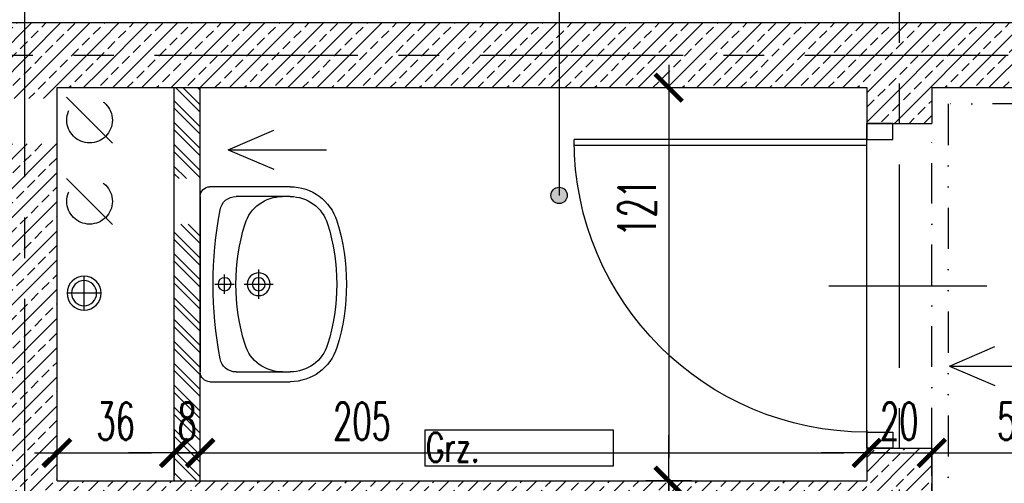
# Model space of a CAD drawing. Extents: x 41755 to 123924, y -112333 to 86187.
# Tile 71 of 256: x 100250 to 100553, y -61897 to -61754. Entities that reach past the tile are written whole.
import ezdxf

# ---------------------------------------------------------------- set-up
doc = ezdxf.new("R2010")
doc.units = 0
doc.header["$LTSCALE"] = 50
for name, pattern in [('00-inst$0$DASHDOT', [1, 0.5, -0.25, 0, -0.25]), ('CENTER', [2, 1.25, -0.25, 0.25, -0.25]), ('DASHDOT', [1, 0.5, -0.25, 0, -0.25]), ('DASHED', [0.75, 0.5, -0.25]), ('DASHED2', [0.375, 0.25, -0.125]), ('DIVIDE', [31.75, 12.7, -6.35, 0, -6.35, 0, -6.35])]:
    doc.linetypes.add(name, pattern=pattern)
doc.layers.get('0').update_dxf_attribs({"color": 101, "linetype": 'CONTINUOUS'})
doc.layers.add('0-pomoc', color=21, linetype='CONTINUOUS', plot=False)
for name, color, linetype in [('Drz---drzwi', 5, 'CONTINUOUS'), ('Ins-co', 2, 'CONTINUOUS'), ('Ins-went', 141, 'CONTINUOUS'), ('Mks-piony', 86, 'CONTINUOUS'), ('Opis-pom', 6, 'CONTINUOUS'), ('Os-osie glowne', 1, 'CENTER'), ('Sc-beton', 7, 'CONTINUOUS'), ('Sc-beton-hatch', 86, 'CONTINUOUS'), ('Sc-cegla pustak-hatch', 8, 'CONTINUOUS'), ('Sc-nadproza kon', 5, 'DASHED2'), ('Sc-silikat', 61, 'CONTINUOUS'), ('Suf-widok', 8, 'CONTINUOUS'), ('Wym-wew', 8, 'CONTINUOUS'), ('Wyp-sanitar', 131, 'CONTINUOUS')]:
    doc.layers.add(name, color=color, linetype=linetype)
doc.styles.add('KA wymiar', font='romans.shx', dxfattribs={"width": 0.6})
doc.styles.add('ROMANS', font='romans', dxfattribs={"width": 0.85})
doc.dimstyles.new('KA wymiar', dxfattribs={"dimscale": 50, "dimtxt": 0.23, "dimasz": 0.14, "dimexe": 0, "dimexo": 0, "dimgap": 0.08, "dimtad": 1, "dimdec": 1, "dimrnd": 0.5, "dimzin": 9, "dimdsep": 46, "dimtxsty": 'KA wymiar', "dimblk1": 'UKOS', "dimblk2": 'UKOS', "dimsah": 1, "dimcen": 0.2, "dimse1": 1, "dimse2": 1, "dimclrd": 256, "dimclre": 256, "dimclrt": 2, "dimadec": 0, "dimazin": 0, "dimtfac": 1, "dimtdec": 1, "dimtix": 1, "dimtmove": 2, "dimatfit": 3, "dimldrblk": 'DOT', "dimfxl": 0, "dimtolj": 1, "dimtzin": 9, "dimarcsym": 0})
pattern_1 = [(45, (48983.4185, 565.478), (-4.49012806, 4.49012806), []), (45, (48987.9087, 565.478), (-4.49012806, 4.49012806), [3.175, -1.5875])]

# ---------------------------------------------------------------- blocks, each defined once
blk = doc.blocks.new('umywalka_60x45')
at = {"ltscale": 25}
for p, q in [((-27, 0), (27, 0)), ((-30, -27.72), (-30, -3)), ((30, -3), (30, -27.72)), ((0, -4.5), (0, -10.5)), ((3, -7.5), (-3, -7.5)), ((-27, -27.72), (-27, -11.03)), ((27, -11.03), (27, -27.72)), ((0, -13.5), (0, -22.5)), ((4.5, -18), (-4.5, -18))]:
    blk.add_line(p, q, dxfattribs=at)
for centre, radius in [((0, -7.5), 2), ((0, -18), 3.5), ((0, -18), 2)]:
    blk.add_circle(centre, radius, dxfattribs=at)
for centre, radius, start, end in [((27, -3), 3, 0, 90), ((-27, -3), 3, 90, 180), ((0, -129.43), 125.43, 79.4737, 100.5263), ((-22, -11.03), 5, 100.5263, 180), ((22, -11.03), 5, 0, 79.4737), ((0, -73.4), 62.4, 72.6871, 107.3129), ((-15, -25.28), 12, 107.3129, 180), ((15, -25.28), 12, 0, 72.6871), ((-15, -27.72), 15, 180, 252.6871), ((-15, -27.72), 12, 180, 252.6871), ((15, -27.72), 12, 287.3129, 0), ((15, -27.72), 15, 287.3129, 0), ((0, 20.4), 62.4, 252.6871, 287.3129), ((0, 20.4), 65.4, 252.6871, 287.3129)]:
    blk.add_arc(centre, radius, start, end, dxfattribs=at)
blk = doc.blocks.new('_0630_DRZWI_90')
at = {"ltscale": 7}
for p, q in [((5, 8), (5, 98)), ((6.8, 8), (6.8, 97.98))]:
    blk.add_line(p, q, dxfattribs=at)
at = {"ltscale": 25}
for p, q in [((50, 19.7), (50, -28.9)), ((5, 8), (0, 8)), ((0, 8), (5, 8)), ((0, 0), (0, 8)), ((95, 8), (5, 8)), ((5, 8), (5, 0)), ((95, 8), (95, 0)), ((100, 8), (95, 8)), ((100, 0), (100, 8)), ((5, 0), (0, 0)), ((5, 0), (0, 0)), ((95, 0), (100, 0)), ((95, 0), (100, 0))]:
    blk.add_line(p, q, dxfattribs=at)
at = {"ltscale": 7}
blk.add_arc((5, 8), 90, 0, 90, dxfattribs=at)
blk = doc.blocks.new('_STRZAŁKA_WENT')
for q in [(-6.02, -14.01), (0, -30.24), (6.02, -14.01)]:
    blk.add_line((0, 0), q)
blk = doc.blocks.new('UKOS')
at = {"color": 1}
blk.add_line((0, 1), (0, -1), dxfattribs=at)
at = {"color": 8}
blk.add_line((1, 0), (-1, 0), dxfattribs=at)
at = {"color": 1, "const_width": 0.2}
blk.add_lwpolyline([(0.599, 0.599), (-0.599, -0.599)], dxfattribs=at)
blk = doc.blocks.new('*D2456')
at = {"layer": 'Wym-wew', "lineweight": -2}
for p, q in [((100234.97, -62403.45), (100227.97, -62403.45)), ((100241.97, -62403.45), (100261.97, -62403.45)), ((100268.97, -62403.45), (100275.97, -62403.45))]:
    blk.add_line(p, q, dxfattribs=at)
at = {"layer": 'Wym-wew', "lineweight": -2, "xscale": 7.000000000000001, "yscale": 7.000000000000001, "zscale": 7.000000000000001}
blk.add_blockref('UKOS', (100241.97, -62403.45), dxfattribs=at)
at = {"layer": 'Wym-wew', "lineweight": -2, "xscale": 7.000000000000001, "yscale": 7.000000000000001, "zscale": 7.000000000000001, "rotation": 180}
blk.add_blockref('UKOS', (100261.97, -62403.45), dxfattribs=at)
at = {"layer": 'Wym-wew', "color": 2, "insert": (100251.97, -62393.7), "char_height": 11.5, "attachment_point": 5, "style": 'KA wymiar'}
blk.add_mtext('\\A1;20', dxfattribs=at)
blk = doc.blocks.new('_Dot')
at = {"layer": '0-pomoc', "color": 0, "lineweight": -2}
blk.add_line((-0.5, 0), (-1, 0), dxfattribs=at)
at = {"layer": '0-pomoc', "color": 0, "const_width": 0.5}
blk.add_lwpolyline([(-0.25, 0, 1), (0.25, 0, 1)], format="xyb", close=True, dxfattribs=at)
blk = doc.blocks.new('*D2481')
at = {"layer": 'Wym-wew', "lineweight": -2}
blk.add_line((100268.97, -61887.46), (100290.97, -61887.46), dxfattribs=at)
at = {"layer": 'Wym-wew', "lineweight": -2, "xscale": 7.000000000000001, "yscale": 7.000000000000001, "zscale": 7.000000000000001, "rotation": 180}
blk.add_blockref('UKOS', (100261.97, -61887.46), dxfattribs=at)
at = {"layer": 'Wym-wew', "lineweight": -2, "xscale": 7.000000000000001, "yscale": 7.000000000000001, "zscale": 7.000000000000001}
blk.add_blockref('UKOS', (100297.97, -61887.46), dxfattribs=at)
at = {"layer": 'Wym-wew', "color": 2, "insert": (100279.97, -61877.71), "char_height": 11.5, "attachment_point": 5, "style": 'KA wymiar'}
blk.add_mtext('\\A1;36', dxfattribs=at)
blk = doc.blocks.new('*D2482')
at = {"layer": 'Wym-wew', "lineweight": -2}
for p, q in [((100290.97, -61887.46), (100283.97, -61887.46)), ((100297.97, -61887.46), (100305.97, -61887.46)), ((100312.97, -61887.46), (100319.97, -61887.46))]:
    blk.add_line(p, q, dxfattribs=at)
at = {"layer": 'Wym-wew', "lineweight": -2, "xscale": 7.000000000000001, "yscale": 7.000000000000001, "zscale": 7.000000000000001}
blk.add_blockref('UKOS', (100297.97, -61887.46), dxfattribs=at)
at = {"layer": 'Wym-wew', "lineweight": -2, "xscale": 7.000000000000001, "yscale": 7.000000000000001, "zscale": 7.000000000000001, "rotation": 180}
blk.add_blockref('UKOS', (100305.97, -61887.46), dxfattribs=at)
at = {"layer": 'Wym-wew', "color": 2, "insert": (100301.97, -61877.71), "char_height": 11.5, "attachment_point": 5, "style": 'KA wymiar'}
blk.add_mtext('\\A1;8', dxfattribs=at)
blk = doc.blocks.new('*D2483')
at = {"layer": 'Wym-wew', "lineweight": -2}
blk.add_line((100312.97, -61887.46), (100503.97, -61887.46), dxfattribs=at)
at = {"layer": 'Wym-wew', "lineweight": -2, "xscale": 7.000000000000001, "yscale": 7.000000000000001, "zscale": 7.000000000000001, "rotation": 180}
blk.add_blockref('UKOS', (100305.97, -61887.46), dxfattribs=at)
at = {"layer": 'Wym-wew', "lineweight": -2, "xscale": 7.000000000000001, "yscale": 7.000000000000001, "zscale": 7.000000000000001}
blk.add_blockref('UKOS', (100510.97, -61887.46), dxfattribs=at)
at = {"layer": 'Wym-wew', "color": 2, "insert": (100355.73, -61877.71), "char_height": 11.5, "attachment_point": 5, "style": 'KA wymiar'}
blk.add_mtext('\\A1;205', dxfattribs=at)
blk = doc.blocks.new('*D2484')
at = {"layer": 'Wym-wew', "lineweight": -2}
for p, q in [((100503.97, -61887.46), (100496.97, -61887.46)), ((100510.97, -61887.46), (100530.97, -61887.46)), ((100537.97, -61887.46), (100544.97, -61887.46))]:
    blk.add_line(p, q, dxfattribs=at)
at = {"layer": 'Wym-wew', "lineweight": -2, "xscale": 7.000000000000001, "yscale": 7.000000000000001, "zscale": 7.000000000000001}
blk.add_blockref('UKOS', (100510.97, -61887.46), dxfattribs=at)
at = {"layer": 'Wym-wew', "lineweight": -2, "xscale": 7.000000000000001, "yscale": 7.000000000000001, "zscale": 7.000000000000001, "rotation": 180}
blk.add_blockref('UKOS', (100530.97, -61887.46), dxfattribs=at)
at = {"layer": 'Wym-wew', "color": 2, "insert": (100520.97, -61877.71), "char_height": 11.5, "attachment_point": 5, "style": 'KA wymiar'}
blk.add_mtext('\\A1;20', dxfattribs=at)
blk = doc.blocks.new('*D2485')
at = {"layer": 'Wym-wew', "lineweight": -2}
blk.add_line((100537.97, -61887.46), (100575.97, -61887.46), dxfattribs=at)
at = {"layer": 'Wym-wew', "lineweight": -2, "xscale": 7.000000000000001, "yscale": 7.000000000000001, "zscale": 7.000000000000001, "rotation": 180}
blk.add_blockref('UKOS', (100530.97, -61887.46), dxfattribs=at)
at = {"layer": 'Wym-wew', "lineweight": -2, "xscale": 7.000000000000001, "yscale": 7.000000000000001, "zscale": 7.000000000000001}
blk.add_blockref('UKOS', (100582.97, -61887.46), dxfattribs=at)
at = {"layer": 'Wym-wew', "color": 2, "insert": (100556.97, -61877.71), "char_height": 11.5, "attachment_point": 5, "style": 'KA wymiar'}
blk.add_mtext('\\A1;52', dxfattribs=at)
blk = doc.blocks.new('*D2493')
at = {"layer": 'Wym-wew', "lineweight": -2}
blk.add_line((100537.97, -61903.81), (100783.97, -61903.81), dxfattribs=at)
at = {"layer": 'Wym-wew', "lineweight": -2, "xscale": 7.000000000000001, "yscale": 7.000000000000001, "zscale": 7.000000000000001, "rotation": 180}
blk.add_blockref('UKOS', (100530.97, -61903.81), dxfattribs=at)
at = {"layer": 'Wym-wew', "lineweight": -2, "xscale": 7.000000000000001, "yscale": 7.000000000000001, "zscale": 7.000000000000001}
blk.add_blockref('UKOS', (100790.97, -61903.81), dxfattribs=at)
at = {"layer": 'Wym-wew', "color": 2, "insert": (100660.97, -61894.06), "char_height": 11.5, "attachment_point": 5, "style": 'KA wymiar'}
blk.add_mtext('\\A1;260', dxfattribs=at)
blk = doc.blocks.new('*D2494')
at = {"layer": 'Wym-wew', "lineweight": -2}
blk.add_line((100605.96, -61782.03), (100605.96, -62243.03), dxfattribs=at)
at = {"layer": 'Wym-wew', "lineweight": -2, "xscale": 7.000000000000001, "yscale": 7.000000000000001, "zscale": 7.000000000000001}
for p, rotation in [((100605.96, -61775.03), 90), ((100605.96, -62250.03), 270)]:
    blk.add_blockref('UKOS', p, dxfattribs=dict(at, rotation=rotation))
at = {"layer": 'Wym-wew', "color": 2, "insert": (100596.21, -62012.53), "char_height": 11.5, "attachment_point": 5, "rotation": 90, "style": 'KA wymiar'}
blk.add_mtext('\\A1;475', dxfattribs=at)
blk = doc.blocks.new('*D2562')
at = {"layer": 'Wym-wew', "lineweight": -2}
blk.add_line((100450.06, -61782.03), (100450.06, -61889.03), dxfattribs=at)
at = {"layer": 'Wym-wew', "lineweight": -2, "xscale": 7.000000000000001, "yscale": 7.000000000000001, "zscale": 7.000000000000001}
for p, rotation in [((100450.06, -61775.03), 90), ((100450.06, -61896.03), 270)]:
    blk.add_blockref('UKOS', p, dxfattribs=dict(at, rotation=rotation))
at = {"layer": 'Wym-wew', "color": 2, "insert": (100440.31, -61812.01), "char_height": 11.5, "attachment_point": 5, "rotation": 90, "style": 'KA wymiar'}
blk.add_mtext('\\A1;121', dxfattribs=at)
blk = doc.blocks.new('*D2563')
at = {"layer": 'Wym-wew', "lineweight": -2}
for p, q in [((100450.06, -61889.03), (100450.06, -61882.03)), ((100450.06, -61896.03), (100450.06, -61916.03)), ((100450.06, -61923.03), (100450.06, -61930.03))]:
    blk.add_line(p, q, dxfattribs=at)
at = {"layer": 'Wym-wew', "lineweight": -2, "xscale": 7.000000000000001, "yscale": 7.000000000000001, "zscale": 7.000000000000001}
for p, rotation in [((100450.06, -61896.03), 270), ((100450.06, -61916.03), 90)]:
    blk.add_blockref('UKOS', p, dxfattribs=dict(at, rotation=rotation))
at = {"layer": 'Wym-wew', "color": 2, "insert": (100440.31, -61906.03), "char_height": 11.5, "attachment_point": 5, "rotation": 90, "style": 'KA wymiar'}
blk.add_mtext('\\A1;20', dxfattribs=at)
blk = doc.blocks.new('ks110')
at = {"layer": 'Mks-piony', "color": 8, "linetype": '00-inst$0$DASHDOT', "ltscale": 5}
for p, q in [((661.74, 3062.23), (661.74, 3077.23)), ((654.24, 3069.73), (669.24, 3069.73))]:
    blk.add_line(p, q, dxfattribs=at)
at = {"layer": 'Mks-piony', "color": 8}
blk.add_circle((661.74, 3069.73), 7.5, dxfattribs=at)
at = {"layer": 'Mks-piony'}
blk.add_circle((661.74, 3069.73), 5.5, dxfattribs=at)

msp = doc.modelspace()

# ---------------------------------------------------------------- hatches: boundary and pattern name
at = {"layer": 'Opis-pom'}
h = msp.add_hatch(color=256, dxfattribs=at)
edge = h.paths.add_edge_path()
edge.add_arc((100416.368, -61808.185), 2.5, 0, 360)
at = {"layer": 'Sc-beton-hatch'}
h = msp.add_hatch(dxfattribs=at)
h.set_pattern_fill('ANSI33', color=256, style=0)
h.set_pattern_definition(pattern_1)
h.paths.add_polyline_path([(100251.966, -61765.031), (99978.966, -61765.031), (99978.966, -61775.031), (100241.966, -61775.031), (100241.966, -61778.345), (100251.966, -61778.345)])
h.paths.add_polyline_path([(100251.966, -61755.031), (99978.966, -61755.031), (99978.966, -61765.031), (100251.966, -61765.031)])
h.paths.add_polyline_path([(100274.067, -61765.031), (100251.966, -61765.031), (100251.966, -61778.345), (100261.966, -61778.345), (100261.966, -61775.031), (100273.016, -61775.031)])
h.paths.add_polyline_path([(100275.117, -61755.031), (100251.966, -61755.031), (100251.966, -61765.031), (100274.067, -61765.031)])
h.paths.add_polyline_path([(100275.388, -61765.031), (100274.067, -61765.031), (100273.016, -61775.031), (100274.627, -61775.031)])
h.paths.add_polyline_path([(100276.148, -61755.031), (100275.117, -61755.031), (100274.067, -61765.031), (100275.388, -61765.031)])
h = msp.add_hatch(dxfattribs=at)
h.set_pattern_fill('ANSI33', color=256, style=0)
h.set_pattern_definition(pattern_1)
h.paths.add_polyline_path([(100275.388, -61765.031), (100274.627, -61775.031), (100416.368, -61775.031), (100416.368, -61765.031)])
h.paths.add_polyline_path([(100276.148, -61755.031), (100275.388, -61765.031), (100416.368, -61765.031), (100416.368, -61755.031)])
h.paths.add_polyline_path([(100416.368, -61755.031), (100416.368, -61765.031), (100520.966, -61765.031), (100520.966, -61755.031)])
h.paths.add_polyline_path([(100416.368, -61765.031), (100416.368, -61775.031), (100510.966, -61775.031), (100510.966, -61786.031), (100518.966, -61786.031), (100520.966, -61786.031), (100520.966, -61765.031)])
h.paths.add_polyline_path([(100530.966, -61775.031), (100568.97, -61775.031), (100568.97, -61765.031), (100520.966, -61765.031), (100520.966, -61786.031), (100530.966, -61786.031)])
h.paths.add_polyline_path([(100568.97, -61765.031), (100568.97, -61755.031), (100520.966, -61755.031), (100520.966, -61765.031)])
h = msp.add_hatch(dxfattribs=at)
h.set_pattern_fill('ANSI33', color=256, style=0)
h.set_pattern_definition(pattern_1)
h.paths.add_polyline_path([(100251.966, -61830.951), (100261.966, -61834.952), (100261.966, -61792.345), (100251.966, -61792.345)])
h.paths.add_polyline_path([(100251.966, -61792.345), (100241.966, -61792.345), (100241.966, -61826.95), (100251.966, -61830.951)])
h.paths.add_polyline_path([(100251.966, -61830.951), (100241.966, -61826.95), (100241.966, -61906.031), (100251.966, -61906.031)])
h.paths.add_polyline_path([(100251.966, -61906.031), (100520.966, -61906.031), (100520.966, -61886.031), (100510.966, -61886.031), (100510.966, -61896.031), (100261.966, -61896.031), (100261.966, -61834.952), (100251.966, -61830.951)])
h.paths.add_polyline_path([(100530.966, -61886.031), (100520.966, -61886.031), (100520.966, -61906.031), (100530.966, -61906.031)])
h.paths.add_polyline_path([(100431.682, -61914.492), (100431.682, -61897.57), (100448.932, -61897.57), (100448.932, -61914.492)], flags=9)
at = {"layer": 'Sc-cegla pustak-hatch'}
h = msp.add_hatch(dxfattribs=at)
h.set_pattern_fill('ANSI32', color=256, scale=0.5, angle=90, style=0)
h.set_pattern_definition([(135, (48983.4185, 565.478), (-3.36759605, -3.36759605), []), (135, (48983.4185, 567.723), (-3.36759605, -3.36759605), [])])
h.paths.add_polyline_path([(100297.966, -61803.031), (100305.966, -61803.031), (100305.966, -61775.031), (100297.966, -61775.031)])
h.paths.add_polyline_path([(100297.966, -61896.031), (100305.966, -61896.031), (100305.966, -61817.031), (100297.966, -61817.031)])
h.paths.add_polyline_path([(100296.791, -61869.081), (100307.141, -61869.081), (100307.141, -61886.331), (100296.791, -61886.331)], flags=9)

# ---------------------------------------------------------------- linework, layer by layer
at = {"layer": 'Ins-co'}
msp.add_lwpolyline([(100375.107, -61880.417), (100375.107, -61891.417), (100433.107, -61891.417), (100433.107, -61880.417)], close=True, dxfattribs=at)
at = {"layer": 'Ins-went', "linetype": 'DASHED'}
for p, q in [((100279.037, -61792.102), (100264.895, -61777.96)), ((100279.037, -61817.102), (100264.895, -61802.96))]:
    msp.add_line(p, q, dxfattribs=at)
for centre in [(100271.966, -61785.031), (100271.966, -61810.031)]:
    msp.add_circle(centre, 7, dxfattribs=at)
at = {"layer": 'Opis-pom'}
msp.add_lwpolyline([(100416.368, -61715.773), (100416.368, -61808.185)], dxfattribs=at)
msp.add_circle((100416.368, -61808.185), 2.5, dxfattribs=at)
at = {"layer": 'Os-osie glowne'}
for points in [[(100520.966, -55498.715), (100520.966, -63102.922)], [(100251.966, -61540.031), (100251.966, -63102.922)], [(99691.966, -61765.031), (102917.643, -61765.031)]]:
    msp.add_lwpolyline(points, dxfattribs=at)
at = {"layer": 'Sc-beton'}
msp.add_line((99906.966, -61755.031), (100582.966, -61755.031), dxfattribs=at)
for points in [[(100261.966, -61775.031), (100510.966, -61775.031)], [(100261.966, -61896.031), (100261.966, -61775.031)], [(100510.966, -61775.031), (100510.966, -61786.031)], [(100530.966, -61775.031), (100582.966, -61775.031)], [(100530.966, -61775.031), (100530.966, -61786.031)], [(100510.966, -61786.031), (100530.966, -61786.031)], [(100510.966, -61886.031), (100510.966, -61896.031)], [(100510.966, -61886.031), (100530.966, -61886.031)], [(100530.966, -61886.031), (100530.966, -62250.031)], [(100261.966, -61896.031), (100510.966, -61896.031)]]:
    msp.add_lwpolyline(points, dxfattribs=at)
at = {"layer": 'Sc-nadproza kon', "linetype": 'DASHDOT', "ltscale": 0.5}
msp.add_lwpolyline([(100530.966, -61886.031), (100530.966, -61786.031)], dxfattribs=at)
at = {"layer": 'Sc-silikat'}
for points in [[(100297.966, -61896.031), (100297.966, -61775.031)], [(100305.966, -61896.031), (100305.966, -61775.031)]]:
    msp.add_lwpolyline(points, dxfattribs=at)
at = {"layer": 'Suf-widok', "linetype": 'DIVIDE', "ltscale": 0.02}
msp.add_lwpolyline([(100535.966, -61780.031), (100535.966, -62135.031), (100562.966, -62135.031), (100562.966, -62255.031), (100266.966, -62255.031), (100266.966, -62450.031), (100196.966, -62450.031), (100196.966, -62596.031), (100785.966, -62596.031), (100785.966, -61780.031)], close=True, dxfattribs=at)

# ---------------------------------------------------------------- block references
at = {"layer": 'Drz---drzwi', "xscale": -1, "rotation": 89.99999999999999}
msp.add_blockref('_0630_DRZWI_90', (100518.966, -61786.031), dxfattribs=at)
at = {"layer": 'Ins-went', "rotation": 89.99999999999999}
msp.add_blockref('_STRZAŁKA_WENT', (100314.569, -61794.146), dxfattribs=at)
at = {"layer": 'Ins-went', "xscale": -1, "rotation": 89.99999999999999}
msp.add_blockref('_STRZAŁKA_WENT', (100536.397, -61860.705), dxfattribs=at)
at = {"layer": 'Mks-piony', "xscale": -0.6999999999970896, "yscale": 0.6999999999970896, "zscale": 0.7}
msp.add_blockref('ks110', (100733.496, -63987.09), dxfattribs=at)
at = {"layer": 'Wyp-sanitar', "xscale": -1, "rotation": 89.99999999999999}
msp.add_blockref('umywalka_60x45', (100305.966, -61835.531), dxfattribs=at)

# ---------------------------------------------------------------- texts
at = {"layer": 'Ins-co', "style": 'ROMANS', "width": 0.7}
msp.add_text('Grz.', height=9, dxfattribs=at).set_placement((100375.402, -61890.234, 0))

# ---------------------------------------------------------------- dimensions: what is measured, and where the dimension line sits
at = {"layer": 'Wym-wew'}
for base, p1, p2, picture, middle in [((100582.966, -61887.456), (100530.966, -61775.031), (100582.966, -61755.031), '*D2485', (100556.966, -61877.706)), ((100790.966, -61903.806), (100530.966, -61767.105), (100790.966, -61767.105), '*D2493', (100660.966, -61894.056)), ((100261.966, -62403.45), (100241.966, -61775.031), (100261.966, -62250.031), '*D2456', (100251.966, -62393.7)), ((100305.966, -61887.456), (100297.966, -61896.031), (100305.966, -61775.031), '*D2482', (100301.966, -61877.706)), ((100530.966, -61887.456), (100510.966, -61775.031), (100530.966, -61775.031), '*D2484', (100520.966, -61877.706)), ((100297.966, -61887.456), (100261.966, -61896.031), (100297.966, -61896.031), '*D2481', (100279.966, -61877.706))]:
    dim = msp.add_linear_dim(base=base, p1=p1, p2=p2, dimstyle='KA wymiar', override={"dimscale": 100, "dimtxt": 0.115, "dimasz": 0.07, "dimgap": 0.04, "dimdec": 2, "dimpost": '\\X', "dimtdec": 2}, dxfattribs=at)
    dim.commit()
    dim.dimension.update_dxf_attribs({"geometry": picture, "text_midpoint": middle})
dim = msp.add_linear_dim(base=(100450.057, -61896.031), p1=(100393.598, -61775.031), p2=(100393.598, -61896.031), angle=90, dimstyle='KA wymiar', override={"dimscale": 100, "dimtxt": 0.115, "dimasz": 0.07, "dimgap": 0.04, "dimdec": 2, "dimpost": '\\X', "dimtdec": 2}, dxfattribs=at)
dim.commit()
dim.dimension.update_dxf_attribs({"geometry": '*D2562', "text_midpoint": (100440.307, -61812.01), "dimtype": 160})
for base, p1, p2, picture, middle in [((100605.959, -62250.031), (100530.966, -61775.031), (100530.966, -62250.031), '*D2494', (100596.209, -62012.531)), ((100450.057, -61916.031), (100393.598, -61896.031), (100510.966, -61916.031), '*D2563', (100440.307, -61906.031))]:
    dim = msp.add_linear_dim(base=base, p1=p1, p2=p2, angle=90, dimstyle='KA wymiar', override={"dimscale": 100, "dimtxt": 0.115, "dimasz": 0.07, "dimgap": 0.04, "dimdec": 2, "dimpost": '\\X', "dimtdec": 2}, dxfattribs=at)
    dim.commit()
    dim.dimension.update_dxf_attribs({"geometry": picture, "text_midpoint": middle})
dim = msp.add_linear_dim(base=(100510.966, -61887.456), p1=(100305.966, -61775.031), p2=(100510.966, -61775.031), dimstyle='KA wymiar', override={"dimscale": 100, "dimtxt": 0.115, "dimasz": 0.07, "dimgap": 0.04, "dimdec": 2, "dimpost": '\\X', "dimtdec": 2}, dxfattribs=at)
dim.commit()
dim.dimension.update_dxf_attribs({"geometry": '*D2483', "text_midpoint": (100355.728, -61877.706), "dimtype": 160})

doc.saveas('drawing.dxf')
